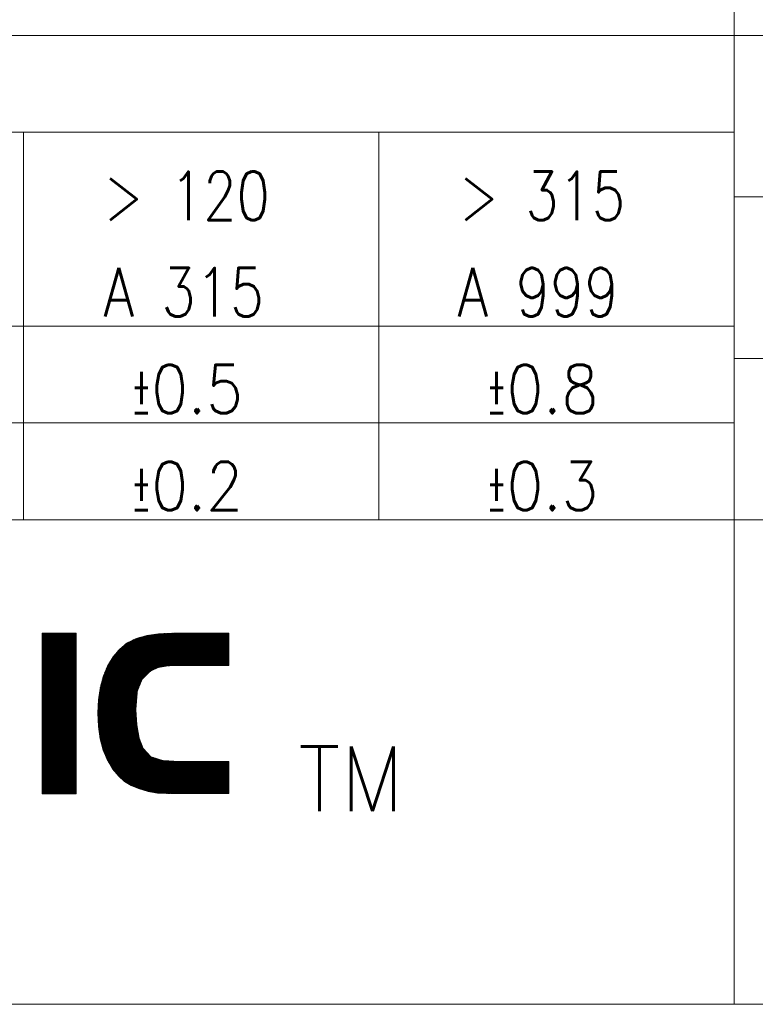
# Model space of a CAD drawing. Header units: millimetres. Extents: x 4 to 589, y 5 to 415.
# Tile 19 of 23: x 447 to 470, y 5 to 35. Entities that reach past the tile are written whole.
import ezdxf

# ---------------------------------------------------------------- set-up
doc = ezdxf.new("R2010")
doc.units = ezdxf.units.MM
doc.layers.add('256', color=7, linetype='Continuous')
doc.styles.add('blockfont', font='simplex.shx')

# ---------------------------------------------------------------- blocks, each defined once
blk = doc.blocks.new('HATCH9')
at = {"color": 5, "lineweight": 13}
for p, q in [((449.301735, 14.024752), (451.765933, 16.48895)), ((449.301761, 14.01247), (451.778241, 16.48895)), ((449.302282, 14.000682), (451.790549, 16.48895)), ((449.302317, 14.037642), (451.753625, 16.48895)), ((449.302803, 13.988895), (451.802858, 16.48895)), ((449.302898, 14.050531), (451.741317, 16.48895)), ((449.303324, 13.977108), (451.815166, 16.48895)), ((449.303479, 14.06342), (451.729009, 16.48895)), ((449.303845, 13.965321), (451.827474, 16.48895)), ((449.30406, 14.07631), (451.7167, 16.48895)), ((449.304366, 13.953534), (451.839782, 16.48895)), ((449.304642, 14.089199), (451.704392, 16.48895)), ((449.304887, 13.941746), (451.85209, 16.48895)), ((449.305223, 14.102089), (451.692084, 16.48895)), ((449.305408, 13.929959), (451.864398, 16.48895)), ((449.305804, 14.114978), (451.679776, 16.48895)), ((449.305929, 13.918172), (451.876707, 16.48895)), ((449.306385, 14.127868), (451.667468, 16.48895)), ((449.30645, 13.906385), (451.889015, 16.48895)), ((449.306967, 14.140757), (451.654853, 16.488644)), ((449.306971, 13.894598), (451.901323, 16.48895)), ((449.307491, 13.88281), (451.913631, 16.48895)), ((449.307548, 14.153646), (451.642037, 16.488136)), ((449.308012, 13.871023), (451.925939, 16.48895)), ((449.308129, 14.166536), (451.629221, 16.487628)), ((449.308533, 13.859236), (451.938247, 16.48895)), ((449.30871, 14.179425), (451.616405, 16.48712)), ((449.309054, 13.847449), (451.950555, 16.48895)), ((449.309292, 14.192315), (451.603589, 16.486612)), ((449.309575, 13.835662), (451.962864, 16.48895)), ((449.309873, 14.205204), (451.590773, 16.486104)), ((449.310096, 13.823875), (451.975172, 16.48895)), ((449.310454, 14.218094), (451.577957, 16.485596)), ((449.310617, 13.812087), (451.98748, 16.48895)), ((449.311035, 14.230983), (451.56514, 16.485088)), ((449.311138, 13.8003), (451.999788, 16.48895)), ((449.311617, 14.243872), (451.552324, 16.48458)), ((449.311659, 13.788513), (452.012096, 16.48895)), ((449.31218, 13.776726), (452.024404, 16.48895)), ((449.312198, 14.256762), (451.539508, 16.484072)), ((449.312701, 13.764939), (452.036713, 16.48895)), ((449.312779, 14.269651), (451.526692, 16.483564)), ((449.313222, 13.753151), (452.049021, 16.48895)), ((449.313361, 14.282541), (451.513876, 16.483056)), ((449.313743, 13.741364), (452.061329, 16.48895)), ((449.313942, 14.29543), (451.50106, 16.482548)), ((449.314264, 13.729577), (452.073637, 16.48895)), ((449.314523, 14.30832), (451.488244, 16.48204)), ((449.314785, 13.71779), (452.085945, 16.48895)), ((449.315104, 14.321209), (451.475428, 16.481532)), ((449.315686, 14.334098), (451.462611, 16.481024)), ((449.316267, 14.346988), (451.449795, 16.480516)), ((449.316848, 14.359877), (451.436979, 16.480008)), ((449.317429, 14.372767), (451.424163, 16.4795)), ((449.318011, 14.385656), (451.411347, 16.478992)), ((449.318592, 14.398546), (451.398531, 16.478484)), ((449.319173, 14.411435), (451.385715, 16.477976)), ((449.319754, 14.424324), (451.372898, 16.477468)), ((449.320842, 14.437721), (451.360082, 16.47696)), ((449.322969, 14.452155), (451.347266, 16.476452)), ((449.325095, 14.466589), (451.33445, 16.475945)), ((449.327221, 14.481024), (451.321634, 16.475437)), ((449.329347, 14.495458), (451.308818, 16.474929)), ((449.331473, 14.509892), (451.296002, 16.474421)), ((449.3336, 14.524327), (451.283186, 16.473913)), ((449.335726, 14.538761), (451.270369, 16.473405)), ((449.337852, 14.553195), (451.257553, 16.472897)), ((449.339978, 14.56763), (451.244737, 16.472389)), ((449.342104, 14.582064), (451.231921, 16.471881)), ((449.344231, 14.596498), (451.219105, 16.471373)), ((449.346357, 14.610933), (451.205147, 16.469723)), ((449.348483, 14.625367), (451.190845, 16.467729)), ((449.350609, 14.639802), (451.176542, 16.465735)), ((449.352735, 14.654236), (451.16224, 16.46374)), ((450.914744, 15.305441), (452.098253, 16.48895)), ((450.954167, 15.332555), (452.110562, 16.48895)), ((450.976876, 15.342957), (452.12287, 16.48895)), ((450.999586, 15.353358), (452.135178, 16.48895)), ((451.022295, 15.363759), (452.147486, 16.48895)), ((451.045004, 15.37416), (452.159794, 16.48895)), ((451.067714, 15.384561), (452.172102, 16.48895)), ((451.090423, 15.394962), (452.184411, 16.48895)), ((451.113132, 15.405364), (452.196719, 16.48895)), ((451.135842, 15.415765), (452.209027, 16.48895)), ((451.158551, 15.426166), (452.221335, 16.48895)), ((451.177488, 15.432795), (452.233643, 16.48895)), ((451.192585, 15.435584), (452.245951, 16.48895)), ((451.207682, 15.438372), (452.25826, 16.48895)), ((451.222779, 15.441161), (452.270568, 16.48895)), ((451.237876, 15.44395), (452.282876, 16.48895)), ((451.252973, 15.446739), (452.295184, 16.48895)), ((451.268069, 15.449527), (452.307492, 16.48895)), ((451.283166, 15.452316), (452.3198, 16.48895)), ((451.298263, 15.455105), (452.332109, 16.48895)), ((451.31336, 15.457893), (452.344417, 16.48895)), ((451.328457, 15.460682), (452.356725, 16.48895)), ((451.343554, 15.463471), (452.369033, 16.48895)), ((451.358651, 15.46626), (452.381341, 16.48895)), ((451.373748, 15.469048), (452.393649, 16.48895)), ((451.388844, 15.471837), (452.405957, 16.48895)), ((451.403941, 15.474626), (452.418266, 16.48895)), ((451.419038, 15.477414), (452.430574, 16.48895)), ((451.434135, 15.480203), (452.442882, 16.48895)), ((451.448829, 15.482589), (452.45519, 16.48895)), ((451.461623, 15.483074), (452.467498, 16.48895)), ((451.474416, 15.48356), (452.479806, 16.48895)), ((451.48721, 15.484045), (452.492115, 16.48895)), ((451.500004, 15.484531), (452.504423, 16.48895)), ((451.512797, 15.485016), (452.516731, 16.48895)), ((451.525591, 15.485502), (452.529039, 16.48895)), ((451.538384, 15.485987), (452.541347, 16.48895)), ((451.551178, 15.486473), (452.553655, 16.48895)), ((451.563972, 15.486958), (452.565964, 16.48895)), ((451.576765, 15.487444), (452.578272, 16.48895)), ((451.589559, 15.487929), (452.59058, 16.48895)), ((451.602353, 15.488414), (452.602888, 16.48895)), ((451.615146, 15.4889), (452.615196, 16.48895)), ((451.62794, 15.489385), (452.627504, 16.48895)), ((451.640733, 15.489871), (452.639813, 16.48895)), ((451.653527, 15.490356), (452.652121, 16.48895)), ((451.666321, 15.490842), (452.664429, 16.48895)), ((451.679114, 15.491327), (452.676737, 16.48895)), ((451.691908, 15.491813), (452.689045, 16.48895)), ((451.704702, 15.492298), (452.701353, 16.48895)), ((451.717495, 15.492784), (452.713662, 16.48895)), ((451.730289, 15.493269), (452.72597, 16.48895)), ((451.743082, 15.493755), (452.738278, 16.48895)), ((451.755876, 15.49424), (452.750586, 16.48895)), ((451.76867, 15.494726), (452.762894, 16.48895)), ((451.781463, 15.495211), (452.775202, 16.48895)), ((451.793837, 15.495276), (452.787511, 16.48895)), ((451.806145, 15.495276), (452.799819, 16.48895)), ((451.818453, 15.495276), (452.812127, 16.48895)), ((451.830761, 15.495276), (452.824435, 16.48895)), ((451.843069, 15.495276), (452.836743, 16.48895)), ((451.855377, 15.495276), (452.849051, 16.48895)), ((451.867686, 15.495276), (452.86136, 16.48895)), ((451.879994, 15.495276), (452.873668, 16.48895)), ((451.892302, 15.495276), (452.885976, 16.48895)), ((451.90461, 15.495276), (452.898284, 16.48895)), ((451.916918, 15.495276), (452.910592, 16.48895)), ((451.929226, 15.495276), (452.9229, 16.48895)), ((451.941534, 15.495276), (452.935208, 16.48895)), ((451.953843, 15.495276), (452.947517, 16.48895)), ((451.966151, 15.495276), (452.959825, 16.48895)), ((451.978459, 15.495276), (452.972133, 16.48895)), ((451.990767, 15.495276), (452.984441, 16.48895)), ((452.003075, 15.495276), (452.996749, 16.48895)), ((452.015383, 15.495276), (453.009057, 16.48895)), ((452.027692, 15.495276), (453.021366, 16.48895)), ((452.04, 15.495276), (453.033674, 16.48895)), ((452.052308, 15.495276), (453.045982, 16.48895)), ((452.064616, 15.495276), (453.05829, 16.48895)), ((452.076924, 15.495276), (453.070598, 16.48895)), ((452.089232, 15.495276), (453.082906, 16.48895)), ((452.101541, 15.495276), (453.095215, 16.48895)), ((452.113849, 15.495276), (453.107523, 16.48895)), ((452.126157, 15.495276), (453.119831, 16.48895)), ((452.138465, 15.495276), (453.132139, 16.48895)), ((452.150773, 15.495276), (453.144447, 16.48895)), ((452.163081, 15.495276), (453.156755, 16.48895)), ((452.17539, 15.495276), (453.169064, 16.48895)), ((452.187698, 15.495276), (453.181372, 16.48895)), ((452.200006, 15.495276), (453.19368, 16.48895)), ((452.212314, 15.495276), (453.205988, 16.48895)), ((452.224622, 15.495276), (453.218296, 16.48895)), ((452.23693, 15.495276), (453.230604, 16.48895)), ((452.249239, 15.495276), (453.242913, 16.48895)), ((452.261547, 15.495276), (453.255221, 16.48895)), ((452.273855, 15.495276), (453.267529, 16.48895)), ((452.286163, 15.495276), (453.279837, 16.48895)), ((452.298471, 15.495276), (453.292145, 16.48895)), ((452.310779, 15.495276), (453.304453, 16.48895)), ((452.323088, 15.495276), (453.316762, 16.48895)), ((452.335396, 15.495276), (453.32907, 16.48895)), ((452.347704, 15.495276), (453.341378, 16.48895)), ((452.360012, 15.495276), (453.351575, 16.486839)), ((452.37232, 15.495276), (453.351575, 16.474531)), ((449.354862, 14.66867), (451.147937, 16.461746)), ((449.356988, 14.683105), (451.133635, 16.459752)), ((449.359114, 14.697539), (451.119332, 16.457757)), ((449.36124, 14.711973), (451.10503, 16.455763)), ((449.363366, 14.726408), (451.090727, 16.453769)), ((449.365493, 14.740842), (451.076425, 16.451774)), ((449.367619, 14.755276), (451.062122, 16.44978)), ((449.369745, 14.769711), (451.04782, 16.447786)), ((449.371871, 14.784145), (451.033517, 16.445791)), ((449.373997, 14.79858), (451.019215, 16.443797)), ((449.376124, 14.813014), (451.004912, 16.441803)), ((449.380566, 14.829764), (450.99061, 16.439808)), ((449.385095, 14.846601), (450.976307, 16.437814)), ((449.389624, 14.863438), (450.962005, 16.43582)), ((449.394152, 14.880275), (450.947703, 16.433826)), ((449.398681, 14.897112), (450.9334, 16.431831)), ((449.40321, 14.913949), (450.919098, 16.429837)), ((449.407739, 14.930786), (450.904795, 16.427843)), ((449.412268, 14.947623), (450.890493, 16.425848)), ((449.416796, 14.96446), (450.87619, 16.423854)), ((449.421325, 14.981297), (450.861888, 16.42186)), ((449.425854, 14.998134), (450.847585, 16.419865)), ((449.430383, 15.014971), (450.833283, 16.417871)), ((449.434912, 15.031808), (450.818326, 16.415222)), ((449.43944, 15.048645), (450.801243, 16.410448)), ((449.443969, 15.065482), (450.78416, 16.405673)), ((449.448498, 15.082319), (450.767078, 16.400898)), ((449.453027, 15.099156), (450.749995, 16.396124)), ((449.457556, 15.115993), (450.732912, 16.391349)), ((449.462084, 15.13283), (450.715829, 16.386575)), ((449.466613, 15.149667), (450.698746, 16.3818)), ((449.472638, 15.168), (450.681664, 16.377025)), ((449.481434, 15.189104), (450.664581, 16.372251)), ((449.49023, 15.210208), (450.647498, 16.367476)), ((449.499025, 15.231312), (450.630415, 16.362701)), ((449.507821, 15.252415), (450.613332, 16.357927)), ((449.516617, 15.273519), (450.59625, 16.353152)), ((449.525412, 15.294623), (450.579167, 16.348378)), ((449.534208, 15.315727), (450.562084, 16.343603)), ((449.543004, 15.336831), (450.545001, 16.338828)), ((449.5518, 15.357935), (450.527918, 16.334054)), ((449.560595, 15.379039), (450.510836, 16.329279)), ((449.569391, 15.400143), (450.493753, 16.324504)), ((449.578187, 15.421246), (450.474186, 16.317246)), ((449.586982, 15.44235), (450.450264, 16.305632)), ((449.595778, 15.463454), (450.426343, 16.294019)), ((449.609319, 15.489303), (450.402421, 16.282405)), ((449.62777, 15.520062), (450.378499, 16.270792)), ((449.64622, 15.550821), (450.354578, 16.259178)), ((449.664671, 15.58158), (450.330656, 16.247565)), ((449.683121, 15.612338), (450.306735, 16.235952)), ((449.701572, 15.643097), (450.282813, 16.224338)), ((449.720023, 15.673856), (450.258891, 16.212725)), ((449.738473, 15.704615), (450.23497, 16.201111)), ((449.756924, 15.735373), (450.211048, 16.189498)), ((452.384628, 15.495276), (453.351575, 16.462223)), ((452.396936, 15.495276), (453.351575, 16.449915)), ((452.409245, 15.495276), (453.351575, 16.437606)), ((452.421553, 15.495276), (453.351575, 16.425298)), ((452.433861, 15.495276), (453.351575, 16.41299)), ((452.446169, 15.495276), (453.351575, 16.400682)), ((452.458477, 15.495276), (453.351575, 16.388374)), ((452.470785, 15.495276), (453.351575, 16.376066)), ((452.483094, 15.495276), (453.351575, 16.363757)), ((452.495402, 15.495276), (453.351575, 16.351449)), ((452.50771, 15.495276), (453.351575, 16.339141)), ((452.520018, 15.495276), (453.351575, 16.326833)), ((452.532326, 15.495276), (453.351575, 16.314525)), ((452.544634, 15.495276), (453.351575, 16.302217)), ((452.556943, 15.495276), (453.351575, 16.289908)), ((452.569251, 15.495276), (453.351575, 16.2776)), ((452.581559, 15.495276), (453.351575, 16.265292)), ((452.593867, 15.495276), (453.351575, 16.252984)), ((452.606175, 15.495276), (453.351575, 16.240676)), ((452.618483, 15.495276), (453.351575, 16.228368)), ((452.630792, 15.495276), (453.351575, 16.216059)), ((452.6431, 15.495276), (453.351575, 16.203751)), ((452.655408, 15.495276), (453.351575, 16.191443)), ((452.667716, 15.495276), (453.351575, 16.179135)), ((452.680024, 15.495276), (453.351575, 16.166827)), ((449.791912, 15.78267), (450.166056, 16.156814)), ((449.853174, 15.85624), (450.101123, 16.104189)), ((449.914436, 15.92981), (450.03619, 16.051564)), ((452.692332, 15.495276), (453.351575, 16.154519)), ((452.704641, 15.495276), (453.351575, 16.14221)), ((452.716949, 15.495276), (453.351575, 16.129902)), ((452.729257, 15.495276), (453.351575, 16.117594)), ((452.741565, 15.495276), (453.351575, 16.105286)), ((452.753873, 15.495276), (453.351575, 16.092978)), ((452.766181, 15.495276), (453.351575, 16.08067)), ((452.77849, 15.495276), (453.351575, 16.068361)), ((452.790798, 15.495276), (453.351575, 16.056053)), ((452.803106, 15.495276), (453.351575, 16.043745)), ((452.815414, 15.495276), (453.351575, 16.031437)), ((452.827722, 15.495276), (453.351575, 16.019129)), ((452.84003, 15.495276), (453.351575, 16.006821)), ((452.852338, 15.495276), (453.351575, 15.994513)), ((452.864647, 15.495276), (453.351575, 15.982204)), ((452.876955, 15.495276), (453.351575, 15.969896)), ((452.889263, 15.495276), (453.351575, 15.957588)), ((452.901571, 15.495276), (453.351575, 15.94528)), ((452.913879, 15.495276), (453.351575, 15.932972)), ((452.926187, 15.495276), (453.351575, 15.920664)), ((452.938496, 15.495276), (453.351575, 15.908355)), ((452.950804, 15.495276), (453.351575, 15.896047)), ((452.963112, 15.495276), (453.351575, 15.883739)), ((452.97542, 15.495276), (453.351575, 15.871431)), ((452.987728, 15.495276), (453.351575, 15.859123)), ((453.000036, 15.495276), (453.351575, 15.846815)), ((453.012345, 15.495276), (453.351575, 15.834506)), ((453.024653, 15.495276), (453.351575, 15.822198)), ((453.036961, 15.495276), (453.351575, 15.80989)), ((453.049269, 15.495276), (453.351575, 15.797582)), ((453.061577, 15.495276), (453.351575, 15.785274)), ((453.073885, 15.495276), (453.351575, 15.772966)), ((453.086194, 15.495276), (453.351575, 15.760657)), ((453.098502, 15.495276), (453.351575, 15.748349)), ((453.11081, 15.495276), (453.351575, 15.736041)), ((453.123118, 15.495276), (453.351575, 15.723733)), ((453.135426, 15.495276), (453.351575, 15.711425)), ((453.147734, 15.495276), (453.351575, 15.699117)), ((453.160043, 15.495276), (453.351575, 15.686808)), ((453.172351, 15.495276), (453.351575, 15.6745)), ((453.184659, 15.495276), (453.351575, 15.662192)), ((453.196967, 15.495276), (453.351575, 15.649884)), ((453.209275, 15.495276), (453.351575, 15.637576)), ((453.221583, 15.495276), (453.351575, 15.625268)), ((453.233892, 15.495276), (453.351575, 15.612959)), ((453.2462, 15.495276), (453.351575, 15.600651)), ((453.258508, 15.495276), (453.351575, 15.588343)), ((453.270816, 15.495276), (453.351575, 15.576035)), ((453.283124, 15.495276), (453.351575, 15.563727)), ((453.295432, 15.495276), (453.351575, 15.551419)), ((453.30774, 15.495276), (453.351575, 15.539111)), ((453.320049, 15.495276), (453.351575, 15.526802)), ((453.332357, 15.495276), (453.351575, 15.514494)), ((449.315306, 13.706003), (450.66081, 15.051506)), ((449.315827, 13.694215), (450.652696, 15.031084)), ((449.316348, 13.682428), (450.644581, 15.010662)), ((449.316869, 13.670641), (450.636467, 14.990239)), ((449.31739, 13.658854), (450.628353, 14.969817)), ((449.317911, 13.647067), (450.620239, 14.949394)), ((449.318432, 13.635279), (450.612125, 14.928972)), ((449.318953, 13.623492), (450.60401, 14.90855)), ((449.319474, 13.611705), (450.595896, 14.888127)), ((449.319995, 13.599918), (450.587782, 14.867705)), ((449.321494, 13.589109), (450.579668, 14.847283)), ((449.323036, 13.578343), (450.571553, 14.82686)), ((449.324579, 13.567577), (450.563439, 14.806438)), ((449.326121, 13.556812), (450.555325, 14.786016)), ((449.327664, 13.546046), (450.547211, 14.765593)), ((449.329207, 13.535281), (450.539097, 14.745171)), ((449.330749, 13.524515), (450.530982, 14.724748)), ((449.332292, 13.513749), (450.522868, 14.704326)), ((449.333834, 13.502984), (450.519121, 14.688271)), ((449.335377, 13.492218), (450.51804, 14.674881)), ((449.336919, 13.481453), (450.516958, 14.661492)), ((449.338462, 13.470687), (450.515877, 14.648102)), ((449.340004, 13.459921), (450.514795, 14.634712)), ((449.341547, 13.449156), (450.513714, 14.621323)), ((449.343089, 13.43839), (450.512632, 14.607933)), ((449.344632, 13.427625), (450.511551, 14.594543)), ((449.346175, 13.416859), (450.510469, 14.581154)), ((449.347717, 13.406093), (450.509388, 14.567764)), ((449.34926, 13.395328), (450.508306, 14.554374)), ((449.350802, 13.384562), (450.507225, 14.540985)), ((449.352345, 13.373796), (450.506143, 14.527595)), ((449.353887, 13.363031), (450.505062, 14.514205)), ((449.35543, 13.352265), (450.50398, 14.500816)), ((449.356972, 13.3415), (450.502899, 14.487426)), ((449.358515, 13.330734), (450.501817, 14.474036)), ((449.360058, 13.319968), (450.500736, 14.460647)), ((449.3616, 13.309203), (450.499654, 14.447257)), ((449.363143, 13.298437), (450.498573, 14.433867)), ((449.364685, 13.287672), (450.497491, 14.420478)), ((449.366228, 13.276906), (450.49641, 14.407088)), ((449.36777, 13.26614), (450.495328, 14.393698)), ((449.369313, 13.255375), (450.494247, 14.380309)), ((449.370855, 13.244609), (450.493165, 14.366919)), ((449.372398, 13.233844), (450.492084, 14.35353)), ((449.373941, 13.223078), (450.491002, 14.34014)), ((449.375735, 13.212564), (450.489921, 14.32675)), ((449.378285, 13.202806), (450.488839, 14.313361)), ((449.380834, 13.193047), (450.487758, 14.299971)), ((449.383384, 13.183288), (450.486676, 14.286581)), ((449.385933, 13.17353), (450.485595, 14.273192)), ((449.388483, 13.163771), (450.484513, 14.259802)), ((449.391032, 13.154013), (450.483432, 14.246412)), ((449.393582, 13.144254), (450.48235, 14.233023)), ((449.396131, 13.134495), (450.481269, 14.219633)), ((449.398681, 13.124737), (450.480187, 14.206243)), ((449.40123, 13.114978), (450.479106, 14.192854)), ((449.40378, 13.105219), (450.478024, 14.179464)), ((449.406329, 13.095461), (450.476943, 14.166074)), ((449.408879, 13.085702), (450.475861, 14.152685)), ((449.411428, 13.075943), (450.47478, 14.139295)), ((449.413978, 13.066185), (450.473698, 14.125905)), ((449.416527, 13.056426), (450.473893, 14.113792)), ((449.419077, 13.046667), (450.474545, 14.102135)), ((449.421626, 13.036909), (450.475197, 14.090479)), ((449.424176, 13.02715), (450.475849, 14.078823)), ((449.426725, 13.017391), (450.476501, 14.067167)), ((449.429275, 13.007633), (450.477153, 14.055511)), ((449.431824, 12.997874), (450.477805, 14.043855)), ((449.434374, 12.988115), (450.478457, 14.032199)), ((449.436923, 12.978357), (450.479109, 14.020543)), ((449.439473, 12.968598), (450.479761, 14.008887)), ((449.442022, 12.95884), (450.480413, 13.99723)), ((449.444572, 12.949081), (450.481065, 13.985574)), ((449.447122, 12.939322), (450.481717, 13.973918)), ((449.449671, 12.929564), (450.482369, 13.962262)), ((449.452221, 12.919805), (450.483022, 13.950606)), ((449.45477, 12.910046), (450.483674, 13.93895)), ((449.45732, 12.900288), (450.484326, 13.927294)), ((449.459869, 12.890529), (450.484978, 13.915638)), ((449.462419, 12.88077), (450.48563, 13.903981)), ((449.464968, 12.871012), (450.486282, 13.892325)), ((449.468138, 12.861873), (450.486934, 13.880669)), ((449.471694, 12.853122), (450.487586, 13.869013)), ((449.475251, 12.84437), (450.488238, 13.857357)), ((449.478808, 12.835619), (450.48889, 13.845701)), ((449.482365, 12.826867), (450.489542, 13.834045)), ((449.485921, 12.818116), (450.490194, 13.822389)), ((449.489478, 12.809365), (450.490846, 13.810732)), ((449.493035, 12.800613), (450.491498, 13.799076)), ((449.496592, 12.791862), (450.49215, 13.78742)), ((449.500148, 12.78311), (450.492802, 13.775764)), ((449.503705, 12.774359), (450.493454, 13.764108)), ((449.507262, 12.765607), (450.494106, 13.752452)), ((449.510819, 12.756856), (450.494758, 13.740796)), ((449.514375, 12.748105), (450.49541, 13.72914)), ((449.517932, 12.739353), (450.496062, 13.717484)), ((449.521489, 12.730602), (450.496714, 13.705827)), ((449.525045, 12.72185), (450.497366, 13.694171)), ((449.528602, 12.713099), (450.498018, 13.682515)), ((449.532159, 12.704347), (450.498671, 13.670859)), ((449.535716, 12.695596), (450.499323, 13.659203)), ((449.539272, 12.686845), (450.500396, 13.647968)), ((449.542829, 12.678093), (450.502354, 13.637618)), ((449.546386, 12.669342), (450.504311, 13.627267)), ((449.549943, 12.66059), (450.506268, 13.616916)), ((449.553499, 12.651839), (450.508226, 13.606565)), ((449.557056, 12.643087), (450.510183, 13.596215)), ((449.560613, 12.634336), (450.512141, 13.585864)), ((449.56417, 12.625585), (450.514098, 13.575513)), ((449.567726, 12.616833), (450.516055, 13.565162)), ((449.571283, 12.608082), (450.518013, 13.554811)), ((449.57484, 12.59933), (450.51997, 13.544461)), ((449.578396, 12.590579), (450.521927, 13.53411)), ((449.581953, 12.581827), (450.523885, 13.523759)), ((449.58551, 12.573076), (450.525842, 13.513408)), ((449.589067, 12.564325), (450.5278, 13.503058)), ((449.592883, 12.555833), (450.529757, 13.492707)), ((449.597466, 12.548107), (450.531714, 13.482356)), ((449.602048, 12.540381), (450.533672, 13.472005)), ((449.60663, 12.532655), (450.535629, 13.461654)), ((449.611212, 12.524929), (450.537587, 13.451304)), ((449.615795, 12.517204), (450.539544, 13.440953)), ((449.620377, 12.509478), (450.541501, 13.430602)), ((449.624959, 12.501752), (450.543459, 13.420251)), ((449.629541, 12.494026), (450.545416, 13.409901)), ((449.634124, 12.4863), (450.547373, 13.39955)), ((449.638706, 12.478574), (450.549331, 13.389199)), ((449.643288, 12.470848), (450.551288, 13.378848)), ((449.64787, 12.463122), (450.553246, 13.368497)), ((449.652453, 12.455396), (450.555203, 13.358147)), ((449.657035, 12.44767), (450.55716, 13.347796)), ((449.661617, 12.439944), (450.559118, 13.337445)), ((449.666199, 12.432219), (450.561075, 13.327094)), ((449.670782, 12.424493), (450.563033, 13.316743)), ((449.675364, 12.416767), (450.56499, 13.306393)), ((449.679946, 12.409041), (450.566947, 13.296042)), ((449.684528, 12.401315), (450.568905, 13.285691)), ((449.689111, 12.393589), (450.570862, 13.27534)), ((449.693693, 12.385863), (450.572819, 13.26499)), ((449.698275, 12.378137), (450.574777, 13.254639)), ((449.702858, 12.370411), (450.576734, 13.244288)), ((449.70744, 12.362685), (450.579781, 13.235027)), ((449.712022, 12.35496), (450.583216, 13.226153)), ((449.716604, 12.347234), (450.58665, 13.21728)), ((449.721187, 12.339508), (450.590085, 13.208406)), ((449.725769, 12.331782), (450.59352, 13.199533)), ((449.730351, 12.324056), (450.596954, 13.190659)), ((449.734933, 12.31633), (450.600389, 13.181786)), ((449.739516, 12.308604), (450.603824, 13.172912)), ((449.744098, 12.300878), (450.607258, 13.164039)), ((449.74868, 12.293152), (450.610693, 13.155165)), ((449.753645, 12.285809), (450.614128, 13.146292)), ((449.75929, 12.279145), (450.617563, 13.137418)), ((449.764934, 12.272482), (450.620997, 13.128545)), ((449.770579, 12.265818), (450.624432, 13.119671)), ((449.776223, 12.259155), (450.627867, 13.110798)), ((449.781868, 12.252491), (450.631301, 13.101924)), ((449.787512, 12.245827), (450.634736, 13.093051)), ((449.793157, 12.239164), (450.638171, 13.084177)), ((449.798801, 12.2325), (450.641605, 13.075304)), ((449.804446, 12.225837), (450.64504, 13.066431)), ((449.810091, 12.219173), (450.648475, 13.057557)), ((449.815735, 12.212509), (450.651909, 13.048684)), ((449.82138, 12.205846), (450.655344, 13.03981)), ((449.827024, 12.199182), (450.658779, 13.030937)), ((449.832669, 12.192519), (450.662213, 13.022063)), ((449.838313, 12.185855), (450.665648, 13.01319)), ((449.843958, 12.179191), (450.669083, 13.004316)), ((449.849602, 12.172528), (450.672517, 12.995443)), ((449.855247, 12.165864), (450.675952, 12.986569)), ((449.860892, 12.159201), (450.679387, 12.977696)), ((449.866536, 12.152537), (450.682821, 12.968822)), ((449.872181, 12.145873), (450.686256, 12.959949)), ((449.877825, 12.13921), (450.689691, 12.951075)), ((449.88347, 12.132546), (450.693125, 12.942202)), ((449.889114, 12.125882), (450.69656, 12.933328)), ((449.894759, 12.119219), (450.699995, 12.924455)), ((449.900403, 12.112555), (450.703543, 12.915695)), ((449.906048, 12.105892), (450.709532, 12.909376)), ((449.911693, 12.099228), (450.715521, 12.903057)), ((449.917337, 12.092564), (450.721511, 12.896738)), ((449.922982, 12.085901), (450.7275, 12.890419)), ((449.928626, 12.079237), (450.733489, 12.8841)), ((449.934271, 12.072574), (450.739479, 12.877781)), ((449.939915, 12.06591), (450.745468, 12.871463)), ((449.945688, 12.059375), (450.751457, 12.865144)), ((449.952303, 12.053681), (450.757447, 12.858825)), ((449.958917, 12.047988), (450.763436, 12.852506)), ((449.965532, 12.042294), (450.769425, 12.846187)), ((449.972147, 12.036601), (450.775414, 12.839868)), ((449.978761, 12.030907), (450.781404, 12.833549)), ((449.985376, 12.025214), (450.787393, 12.827231)), ((449.991991, 12.01952), (450.793382, 12.820912)), ((449.998605, 12.013827), (450.799372, 12.814593)), ((450.00522, 12.008133), (450.805361, 12.808274)), ((450.011835, 12.00244), (450.81135, 12.801955)), ((450.018449, 11.996746), (450.81734, 12.795636)), ((450.025064, 11.991053), (450.823329, 12.789318)), ((450.031679, 11.985359), (450.829318, 12.782999)), ((450.038293, 11.979666), (450.835308, 12.77668)), ((450.044908, 11.973972), (450.841297, 12.770361)), ((450.051523, 11.968279), (450.847286, 12.764042)), ((450.058137, 11.962585), (450.853275, 12.757723)), ((450.064752, 11.956892), (450.859265, 12.751404)), ((450.071367, 11.951198), (450.865254, 12.745086)), ((450.077981, 11.945505), (450.871243, 12.738767)), ((450.084596, 11.939811), (450.877233, 12.732448)), ((450.091211, 11.934118), (450.883222, 12.726129)), ((450.097825, 11.928424), (450.889211, 12.71981)), ((450.10444, 11.922731), (450.895201, 12.713491)), ((450.111055, 11.917037), (450.90119, 12.707172)), ((450.117669, 11.911344), (450.907179, 12.700854)), ((450.124284, 11.90565), (450.913169, 12.694535)), ((450.131484, 11.900542), (450.919158, 12.688216)), ((450.139098, 11.895848), (450.925147, 12.681897)), ((450.146713, 11.891154), (450.931136, 12.675578)), ((450.154327, 11.88646), (450.937126, 12.669259)), ((450.161941, 11.881766), (450.944819, 12.664645)), ((450.169555, 11.877073), (450.954102, 12.661619)), ((450.17717, 11.872379), (450.963385, 12.658594)), ((450.184784, 11.867685), (450.972668, 12.655569)), ((450.192398, 11.862991), (450.981951, 12.652544)), ((450.200012, 11.858297), (450.991234, 12.649518)), ((450.207627, 11.853603), (451.000517, 12.646493)), ((450.215241, 11.848909), (451.0098, 12.643468)), ((450.222855, 11.844215), (451.019082, 12.640442)), ((450.230469, 11.839521), (451.028365, 12.637417)), ((450.238084, 11.834827), (451.037648, 12.634392)), ((450.245698, 11.830133), (451.046931, 12.631367)), ((450.253312, 11.825439), (451.056214, 12.628341)), ((450.260926, 11.820745), (451.065497, 12.625316)), ((450.26854, 11.816052), (451.07478, 12.622291)), ((450.276155, 11.811358), (451.084063, 12.619266)), ((450.283769, 11.806664), (451.093346, 12.61624)), ((450.291383, 11.80197), (451.102629, 12.613215)), ((450.298997, 11.797276), (451.111911, 12.61019)), ((450.306612, 11.792582), (451.121194, 12.607165)), ((450.314226, 11.787888), (451.130477, 12.604139)), ((450.32184, 11.783194), (451.13976, 12.601114)), ((450.329454, 11.7785), (451.149043, 12.598089)), ((450.338169, 11.774906), (451.158326, 12.595063)), ((450.346905, 11.771334), (451.167609, 12.592038)), ((450.355641, 11.767762), (451.176892, 12.589013)), ((450.364377, 11.764191), (451.186175, 12.585988)), ((450.373114, 11.760619), (451.195457, 12.582962)), ((450.38185, 11.757047), (451.20474, 12.579937)), ((450.390586, 11.753475), (451.214023, 12.576912)), ((450.399323, 11.749903), (451.223306, 12.573887)), ((450.408059, 11.746331), (451.232589, 12.570861)), ((450.416795, 11.742759), (451.241872, 12.567836)), ((450.425531, 11.739187), (451.251155, 12.564811)), ((450.434268, 11.735615), (451.260438, 12.561786)), ((450.443004, 11.732044), (451.269721, 12.55876)), ((450.45174, 11.728472), (451.279004, 12.555735)), ((450.460476, 11.7249), (451.288286, 12.55271)), ((450.469213, 11.721328), (451.297569, 12.549685)), ((450.477949, 11.717756), (451.306852, 12.546659)), ((450.486685, 11.714184), (451.317453, 12.544952)), ((450.495421, 11.710612), (451.329049, 12.54424)), ((450.504158, 11.70704), (451.340645, 12.543528)), ((450.512894, 11.703468), (451.352241, 12.542815)), ((450.52163, 11.699896), (451.363837, 12.542103)), ((450.530367, 11.696325), (451.375433, 12.541391)), ((450.539103, 11.692753), (451.387029, 12.540678)), ((450.547839, 11.689181), (451.398625, 12.539966)), ((450.556765, 11.685798), (451.41022, 12.539254)), ((450.566093, 11.682818), (451.421816, 12.538542)), ((450.575421, 11.679838), (451.433412, 12.537829)), ((450.584748, 11.676858), (451.445008, 12.537117)), ((450.594076, 11.673877), (451.456604, 12.536405)), ((450.603404, 11.670897), (451.4682, 12.535693)), ((450.612732, 11.667917), (451.479796, 12.53498)), ((450.62206, 11.664937), (451.491392, 12.534268)), ((450.631388, 11.661957), (451.502988, 12.533556)), ((450.640716, 11.658976), (451.514583, 12.532844)), ((450.650044, 11.655996), (451.526179, 12.532131)), ((450.659372, 11.653016), (451.537775, 12.531419)), ((450.6687, 11.650036), (451.549371, 12.530707)), ((450.678028, 11.647056), (451.560967, 12.529995)), ((450.687356, 11.644076), (451.572563, 12.529282)), ((450.696684, 11.641095), (451.584159, 12.52857)), ((450.706012, 11.638115), (451.595755, 12.527858)), ((450.71534, 11.635135), (451.607351, 12.527145)), ((450.724668, 11.632155), (451.618947, 12.526433)), ((450.733996, 11.629175), (451.630542, 12.525721)), ((450.743324, 11.626194), (451.642138, 12.525009)), ((450.752652, 11.623214), (451.653734, 12.524296)), ((450.76198, 11.620234), (451.66533, 12.523584)), ((450.771308, 11.617254), (451.676926, 12.522872)), ((450.780636, 11.614274), (451.688522, 12.52216)), ((450.789964, 11.611294), (451.700118, 12.521447)), ((450.799292, 11.608313), (451.711714, 12.520735)), ((450.80862, 11.605333), (451.72331, 12.520023)), ((450.817948, 11.602353), (451.734905, 12.519311)), ((450.827276, 11.599373), (451.746501, 12.518598)), ((450.836604, 11.596393), (451.758097, 12.517886)), ((450.845932, 11.593412), (451.769693, 12.517174)), ((450.855661, 11.590833), (451.781289, 12.516461)), ((450.866169, 11.589033), (451.792885, 12.515749)), ((450.876677, 11.587233), (451.804481, 12.515037)), ((450.887185, 11.585433), (451.816077, 12.514325)), ((450.897694, 11.583633), (451.827932, 12.513872)), ((450.908202, 11.581834), (451.84024, 12.513872)), ((450.91871, 11.580034), (451.852549, 12.513872)), ((450.929219, 11.578234), (451.864857, 12.513872)), ((450.939727, 11.576434), (451.877165, 12.513872)), ((450.950235, 11.574634), (451.889473, 12.513872)), ((450.960743, 11.572834), (451.901781, 12.513872)), ((450.971252, 11.571034), (451.914089, 12.513872)), ((450.98176, 11.569234), (451.926398, 12.513872)), ((450.992268, 11.567435), (451.938706, 12.513872)), ((451.002777, 11.565635), (451.951014, 12.513872)), ((451.013285, 11.563835), (451.963322, 12.513872)), ((451.023793, 11.562035), (451.97563, 12.513872)), ((451.034302, 11.560235), (451.987938, 12.513872)), ((451.04481, 11.558435), (452.000247, 12.513872)), ((451.055318, 11.556635), (452.012555, 12.513872)), ((451.065826, 11.554835), (452.024863, 12.513872)), ((451.076335, 11.553036), (452.037171, 12.513872)), ((451.086843, 11.551236), (452.049479, 12.513872)), ((451.097351, 11.549436), (452.061787, 12.513872)), ((451.10786, 11.547636), (452.074096, 12.513872)), ((451.118368, 11.545836), (452.086404, 12.513872)), ((451.128876, 11.544036), (452.098712, 12.513872)), ((451.139384, 11.542236), (452.11102, 12.513872)), ((451.150161, 11.540705), (452.123328, 12.513872)), ((451.162086, 11.540322), (452.135636, 12.513872)), ((451.174011, 11.539938), (452.147945, 12.513872)), ((451.185935, 11.539555), (452.160253, 12.513872)), ((451.19786, 11.539171), (452.172561, 12.513872)), ((451.209784, 11.538787), (452.184869, 12.513872)), ((451.221709, 11.538404), (452.197177, 12.513872)), ((451.233634, 11.53802), (452.209485, 12.513872)), ((451.245558, 11.537637), (452.221793, 12.513872)), ((451.257483, 11.537253), (452.234102, 12.513872)), ((451.269407, 11.53687), (452.24641, 12.513872)), ((451.281332, 11.536486), (452.258718, 12.513872)), ((451.293257, 11.536102), (452.271026, 12.513872)), ((451.305181, 11.535719), (452.283334, 12.513872)), ((451.317106, 11.535335), (452.295642, 12.513872)), ((451.32903, 11.534952), (452.307951, 12.513872)), ((451.340955, 11.534568), (452.320259, 12.513872)), ((451.35288, 11.534185), (452.332567, 12.513872)), ((451.364804, 11.533801), (452.344875, 12.513872)), ((451.376729, 11.533418), (452.357183, 12.513872)), ((451.388653, 11.533034), (452.369491, 12.513872)), ((451.400578, 11.53265), (452.3818, 12.513872)), ((451.412503, 11.532267), (452.394108, 12.513872)), ((451.424427, 11.531883), (452.406416, 12.513872)), ((451.436352, 11.5315), (452.418724, 12.513872)), ((451.448276, 11.531116), (452.431032, 12.513872)), ((451.460201, 11.530733), (452.44334, 12.513872)), ((451.472126, 11.530349), (452.455649, 12.513872)), ((451.48405, 11.529965), (452.467957, 12.513872)), ((451.495975, 11.529582), (452.480265, 12.513872)), ((451.507899, 11.529198), (452.492573, 12.513872)), ((451.519824, 11.528815), (452.504881, 12.513872)), ((451.531749, 11.528431), (452.517189, 12.513872)), ((451.543673, 11.528048), (452.529498, 12.513872)), ((451.555598, 11.527664), (452.541806, 12.513872)), ((451.567522, 11.52728), (452.554114, 12.513872)), ((451.579447, 11.526897), (452.566422, 12.513872)), ((451.591372, 11.526513), (452.57873, 12.513872)), ((451.603296, 11.52613), (452.591038, 12.513872)), ((451.615359, 11.525884), (452.603347, 12.513872)), ((451.627667, 11.525884), (452.615655, 12.513872)), ((451.639975, 11.525884), (452.627963, 12.513872)), ((451.652283, 11.525884), (452.640271, 12.513872)), ((451.664591, 11.525884), (452.652579, 12.513872)), ((451.676899, 11.525884), (452.664887, 12.513872)), ((451.689207, 11.525884), (452.677195, 12.513872)), ((451.701516, 11.525884), (452.689504, 12.513872)), ((451.713824, 11.525884), (452.701812, 12.513872)), ((451.726132, 11.525884), (452.71412, 12.513872)), ((451.73844, 11.525884), (452.726428, 12.513872)), ((451.750748, 11.525884), (452.738736, 12.513872)), ((451.763056, 11.525884), (452.751044, 12.513872)), ((451.775365, 11.525884), (452.763353, 12.513872)), ((451.787673, 11.525884), (452.775661, 12.513872)), ((451.799981, 11.525884), (452.787969, 12.513872)), ((451.812289, 11.525884), (452.800277, 12.513872)), ((451.824597, 11.525884), (452.812585, 12.513872)), ((451.836905, 11.525884), (452.824893, 12.513872)), ((451.849214, 11.525884), (452.837202, 12.513872)), ((451.861522, 11.525884), (452.84951, 12.513872)), ((451.87383, 11.525884), (452.861818, 12.513872)), ((451.886138, 11.525884), (452.874126, 12.513872)), ((451.898446, 11.525884), (452.886434, 12.513872)), ((451.910754, 11.525884), (452.898742, 12.513872)), ((451.923063, 11.525884), (452.911051, 12.513872)), ((451.935371, 11.525884), (452.923359, 12.513872)), ((451.947679, 11.525884), (452.935667, 12.513872)), ((451.959987, 11.525884), (452.947975, 12.513872)), ((451.972295, 11.525884), (452.960283, 12.513872)), ((451.984603, 11.525884), (452.972591, 12.513872)), ((451.996912, 11.525884), (452.9849, 12.513872)), ((452.00922, 11.525884), (452.997208, 12.513872)), ((452.021528, 11.525884), (453.009516, 12.513872)), ((452.033836, 11.525884), (453.021824, 12.513872)), ((452.046144, 11.525884), (453.034132, 12.513872)), ((452.058452, 11.525884), (453.04644, 12.513872)), ((452.070761, 11.525884), (453.058749, 12.513872)), ((452.083069, 11.525884), (453.071057, 12.513872)), ((452.095377, 11.525884), (453.083365, 12.513872)), ((452.107685, 11.525884), (453.095673, 12.513872)), ((452.119993, 11.525884), (453.107981, 12.513872)), ((452.132301, 11.525884), (453.120289, 12.513872)), ((452.144609, 11.525884), (453.132597, 12.513872)), ((452.156918, 11.525884), (453.144906, 12.513872)), ((452.169226, 11.525884), (453.157214, 12.513872)), ((452.181534, 11.525884), (453.169522, 12.513872)), ((452.193842, 11.525884), (453.18183, 12.513872)), ((452.20615, 11.525884), (453.194138, 12.513872)), ((452.218458, 11.525884), (453.206446, 12.513872)), ((452.230767, 11.525884), (453.218755, 12.513872)), ((452.243075, 11.525884), (453.231063, 12.513872)), ((452.255383, 11.525884), (453.243371, 12.513872)), ((452.267691, 11.525884), (453.255679, 12.513872)), ((452.279999, 11.525884), (453.267987, 12.513872)), ((452.292307, 11.525884), (453.280295, 12.513872)), ((452.304616, 11.525884), (453.292604, 12.513872)), ((452.316924, 11.525884), (453.304912, 12.513872)), ((452.329232, 11.525884), (453.31722, 12.513872)), ((452.34154, 11.525884), (453.329528, 12.513872)), ((452.353848, 11.525884), (453.341836, 12.513872)), ((452.366156, 11.525884), (453.351575, 12.511303)), ((452.378465, 11.525884), (453.351575, 12.498994)), ((452.390773, 11.525884), (453.351575, 12.486686)), ((452.403081, 11.525884), (453.351575, 12.474378)), ((452.415389, 11.525884), (453.351575, 12.46207)), ((452.427697, 11.525884), (453.351575, 12.449762)), ((452.440005, 11.525884), (453.351575, 12.437454)), ((452.452314, 11.525884), (453.351575, 12.425145)), ((452.464622, 11.525884), (453.351575, 12.412837)), ((452.47693, 11.525884), (453.351575, 12.400529)), ((452.489238, 11.525884), (453.351575, 12.388221)), ((452.501546, 11.525884), (453.351575, 12.375913)), ((452.513854, 11.525884), (453.351575, 12.363605)), ((452.526163, 11.525884), (453.351575, 12.351296)), ((452.538471, 11.525884), (453.351575, 12.338988)), ((452.550779, 11.525884), (453.351575, 12.32668)), ((452.563087, 11.525884), (453.351575, 12.314372)), ((452.575395, 11.525884), (453.351575, 12.302064)), ((452.587703, 11.525884), (453.351575, 12.289756)), ((452.600011, 11.525884), (453.351575, 12.277448)), ((452.61232, 11.525884), (453.351575, 12.265139)), ((452.624628, 11.525884), (453.351575, 12.252831)), ((452.636936, 11.525884), (453.351575, 12.240523)), ((452.649244, 11.525884), (453.351575, 12.228215)), ((452.661552, 11.525884), (453.351575, 12.215907)), ((452.67386, 11.525884), (453.351575, 12.203599)), ((452.686169, 11.525884), (453.351575, 12.19129)), ((452.698477, 11.525884), (453.351575, 12.178982)), ((452.710785, 11.525884), (453.351575, 12.166674)), ((452.723093, 11.525884), (453.351575, 12.154366)), ((452.735401, 11.525884), (453.351575, 12.142058)), ((452.747709, 11.525884), (453.351575, 12.12975)), ((452.760018, 11.525884), (453.351575, 12.117441)), ((452.772326, 11.525884), (453.351575, 12.105133)), ((452.784634, 11.525884), (453.351575, 12.092825)), ((452.796942, 11.525884), (453.351575, 12.080517)), ((452.80925, 11.525884), (453.351575, 12.068209)), ((452.821558, 11.525884), (453.351575, 12.055901)), ((452.833867, 11.525884), (453.351575, 12.043592)), ((452.846175, 11.525884), (453.351575, 12.031284)), ((452.858483, 11.525884), (453.351575, 12.018976)), ((452.870791, 11.525884), (453.351575, 12.006668)), ((452.883099, 11.525884), (453.351575, 11.99436)), ((452.895407, 11.525884), (453.351575, 11.982052)), ((452.907716, 11.525884), (453.351575, 11.969743)), ((452.920024, 11.525884), (453.351575, 11.957435)), ((452.932332, 11.525884), (453.351575, 11.945127)), ((452.94464, 11.525884), (453.351575, 11.932819)), ((452.956948, 11.525884), (453.351575, 11.920511)), ((452.969256, 11.525884), (453.351575, 11.908203)), ((452.981565, 11.525884), (453.351575, 11.895894)), ((452.993873, 11.525884), (453.351575, 11.883586)), ((453.006181, 11.525884), (453.351575, 11.871278)), ((453.018489, 11.525884), (453.351575, 11.85897)), ((453.030797, 11.525884), (453.351575, 11.846662)), ((453.043105, 11.525884), (453.351575, 11.834354)), ((453.055413, 11.525884), (453.351575, 11.822046)), ((453.067722, 11.525884), (453.351575, 11.809737)), ((453.08003, 11.525884), (453.351575, 11.797429)), ((453.092338, 11.525884), (453.351575, 11.785121)), ((453.104646, 11.525884), (453.351575, 11.772813)), ((453.116954, 11.525884), (453.351575, 11.760505)), ((453.129262, 11.525884), (453.351575, 11.748197)), ((453.141571, 11.525884), (453.351575, 11.735888)), ((453.153879, 11.525884), (453.351575, 11.72358)), ((453.166187, 11.525884), (453.351575, 11.711272)), ((453.178495, 11.525884), (453.351575, 11.698964)), ((453.190803, 11.525884), (453.351575, 11.686656)), ((453.203111, 11.525884), (453.351575, 11.674348)), ((453.21542, 11.525884), (453.351575, 11.662039)), ((453.227728, 11.525884), (453.351575, 11.649731)), ((453.240036, 11.525884), (453.351575, 11.637423)), ((453.252344, 11.525884), (453.351575, 11.625115)), ((453.264652, 11.525884), (453.351575, 11.612807)), ((453.27696, 11.525884), (453.351575, 11.600499)), ((453.289269, 11.525884), (453.351575, 11.58819)), ((453.301577, 11.525884), (453.351575, 11.575882)), ((453.313885, 11.525884), (453.351575, 11.563574)), ((453.326193, 11.525884), (453.351575, 11.551266))]:
    blk.add_line(p, q, dxfattribs=at)
blk = doc.blocks.new('HATCH11')
at = {"color": 5, "lineweight": 13}
for p, q in [((447.572548, 16.439062), (447.622436, 16.48895)), ((447.572548, 16.403927), (447.657571, 16.48895)), ((447.572548, 16.368793), (447.692705, 16.48895)), ((447.572548, 16.333658), (447.72784, 16.48895)), ((447.572548, 16.298524), (447.762974, 16.48895)), ((447.572548, 16.26339), (447.798108, 16.48895)), ((447.572548, 16.228255), (447.833243, 16.48895)), ((447.572548, 16.193121), (447.868377, 16.48895)), ((447.572548, 16.157986), (447.903512, 16.48895)), ((447.572548, 16.122852), (447.938646, 16.48895)), ((447.572548, 16.087718), (447.97378, 16.48895)), ((447.572548, 16.052583), (448.008915, 16.48895)), ((447.572548, 16.017449), (448.044049, 16.48895)), ((447.572548, 15.982315), (448.079183, 16.48895)), ((447.572548, 15.94718), (448.114318, 16.48895)), ((447.572548, 15.912046), (448.149452, 16.48895)), ((447.572548, 15.876911), (448.184587, 16.48895)), ((447.572548, 15.841777), (448.219721, 16.48895)), ((447.572548, 15.806643), (448.254855, 16.48895)), ((447.572548, 15.771508), (448.28999, 16.48895)), ((447.572548, 15.736374), (448.325124, 16.48895)), ((447.572548, 15.701239), (448.360259, 16.48895)), ((447.572548, 15.666105), (448.395393, 16.48895)), ((447.572548, 15.630971), (448.430527, 16.48895)), ((447.572548, 15.595836), (448.465662, 16.48895)), ((447.572548, 15.560702), (448.500796, 16.48895)), ((447.572548, 15.525568), (448.53593, 16.48895)), ((447.572548, 15.490433), (448.571065, 16.48895)), ((447.572548, 15.455299), (448.606199, 16.48895)), ((447.572548, 15.420164), (448.629533, 16.477149)), ((447.572548, 15.38503), (448.629533, 16.442015)), ((447.572548, 15.349896), (448.629533, 16.406881)), ((447.572548, 15.314761), (448.629533, 16.371746)), ((447.572548, 15.279627), (448.629533, 16.336612)), ((447.572548, 15.244493), (448.629533, 16.301478)), ((447.572548, 15.209358), (448.629533, 16.266343)), ((447.572548, 15.174224), (448.629533, 16.231209)), ((447.572548, 15.139089), (448.629533, 16.196074)), ((447.572548, 15.103955), (448.629533, 16.16094)), ((447.572548, 15.068821), (448.629533, 16.125806)), ((447.572548, 15.033686), (448.629533, 16.090671)), ((447.572548, 14.998552), (448.629533, 16.055537)), ((447.572548, 14.963417), (448.629533, 16.020402)), ((447.572548, 14.928283), (448.629533, 15.985268)), ((447.572548, 14.893149), (448.629533, 15.950134)), ((447.572548, 14.858014), (448.629533, 15.914999)), ((447.572548, 14.82288), (448.629533, 15.879865)), ((447.572548, 14.787746), (448.629533, 15.844731)), ((447.572548, 14.752611), (448.629533, 15.809596)), ((447.572548, 14.717477), (448.629533, 15.774462)), ((447.572548, 14.682342), (448.629533, 15.739327)), ((447.572548, 14.647208), (448.629533, 15.704193)), ((447.572548, 14.612074), (448.629533, 15.669059)), ((447.572548, 14.576939), (448.629533, 15.633924)), ((447.572548, 14.541805), (448.629533, 15.59879)), ((447.572548, 14.50667), (448.629533, 15.563655)), ((447.572548, 14.471536), (448.629533, 15.528521)), ((447.572548, 14.436402), (448.629533, 15.493387)), ((447.572548, 14.401267), (448.629533, 15.458252)), ((447.572548, 14.366133), (448.629533, 15.423118)), ((447.572548, 14.330999), (448.629533, 15.387984)), ((447.572548, 14.295864), (448.629533, 15.352849)), ((447.572548, 14.26073), (448.629533, 15.317715)), ((447.572548, 14.225595), (448.629533, 15.28258)), ((447.572548, 14.190461), (448.629533, 15.247446)), ((447.572548, 14.155327), (448.629533, 15.212312)), ((447.572548, 14.120192), (448.629533, 15.177177)), ((447.572548, 14.085058), (448.629533, 15.142043)), ((447.572548, 14.049924), (448.629533, 15.106909)), ((447.572548, 14.014789), (448.629533, 15.071774)), ((447.572548, 13.979655), (448.629533, 15.03664)), ((447.572548, 13.94452), (448.629533, 15.001505)), ((447.572548, 13.909386), (448.629533, 14.966371)), ((447.572548, 13.874252), (448.629533, 14.931237)), ((447.572548, 13.839117), (448.629533, 14.896102)), ((447.572548, 13.803983), (448.629533, 14.860968)), ((447.572548, 13.768848), (448.629533, 14.825833)), ((447.572548, 13.733714), (448.629533, 14.790699)), ((447.572548, 13.69858), (448.629533, 14.755565)), ((447.572548, 13.663445), (448.629533, 14.72043)), ((447.572548, 13.628311), (448.629533, 14.685296)), ((447.572548, 13.593177), (448.629533, 14.650162)), ((447.572548, 13.558042), (448.629533, 14.615027)), ((447.572548, 13.522908), (448.629533, 14.579893)), ((447.572548, 13.487773), (448.629533, 14.544758)), ((447.572548, 13.452639), (448.629533, 14.509624)), ((447.572548, 13.417505), (448.629533, 14.47449)), ((447.572548, 13.38237), (448.629533, 14.439355)), ((447.572548, 13.347236), (448.629533, 14.404221)), ((447.572548, 13.312101), (448.629533, 14.369086)), ((447.572548, 13.276967), (448.629533, 14.333952)), ((447.572548, 13.241833), (448.629533, 14.298818)), ((447.572548, 13.206698), (448.629533, 14.263683)), ((447.572548, 13.171564), (448.629533, 14.228549)), ((447.572548, 13.13643), (448.629533, 14.193415)), ((447.572548, 13.101295), (448.629533, 14.15828)), ((447.572548, 13.066161), (448.629533, 14.123146)), ((447.572548, 13.031026), (448.629533, 14.088011)), ((447.572548, 12.995892), (448.629533, 14.052877)), ((447.572548, 12.960758), (448.629533, 14.017743)), ((447.572548, 12.925623), (448.629533, 13.982608)), ((447.572548, 12.890489), (448.629533, 13.947474)), ((447.572548, 12.855355), (448.629533, 13.91234)), ((447.572548, 12.82022), (448.629533, 13.877205)), ((447.572548, 12.785086), (448.629533, 13.842071)), ((447.572548, 12.749951), (448.629533, 13.806936)), ((447.572548, 12.714817), (448.629533, 13.771802)), ((447.572548, 12.679683), (448.629533, 13.736668)), ((447.572548, 12.644548), (448.629533, 13.701533)), ((447.572548, 12.609414), (448.629533, 13.666399)), ((447.572548, 12.574279), (448.629533, 13.631264)), ((447.572548, 12.539145), (448.629533, 13.59613)), ((447.572548, 12.504011), (448.629533, 13.560996)), ((447.572548, 12.468876), (448.629533, 13.525861)), ((447.572548, 12.433742), (448.629533, 13.490727)), ((447.572548, 12.398608), (448.629533, 13.455593)), ((447.572548, 12.363473), (448.629533, 13.420458)), ((447.572548, 12.328339), (448.629533, 13.385324)), ((447.572548, 12.293204), (448.629533, 13.350189)), ((447.572548, 12.25807), (448.629533, 13.315055)), ((447.572548, 12.222936), (448.629533, 13.279921)), ((447.572548, 12.187801), (448.629533, 13.244786)), ((447.572548, 12.152667), (448.629533, 13.209652)), ((447.572548, 12.117532), (448.629533, 13.174517)), ((447.572548, 12.082398), (448.629533, 13.139383)), ((447.572548, 12.047264), (448.629533, 13.104249)), ((447.572548, 12.012129), (448.629533, 13.069114)), ((447.572548, 11.976995), (448.629533, 13.03398)), ((447.572548, 11.941861), (448.629533, 12.998846)), ((447.572548, 11.906726), (448.629533, 12.963711)), ((447.572548, 11.871592), (448.629533, 12.928577)), ((447.572548, 11.836457), (448.629533, 12.893442)), ((447.572548, 11.801323), (448.629533, 12.858308)), ((447.572548, 11.766189), (448.629533, 12.823174)), ((447.572548, 11.731054), (448.629533, 12.788039)), ((447.572548, 11.69592), (448.629533, 12.752905)), ((447.572548, 11.660786), (448.629533, 12.717771)), ((447.572548, 11.625651), (448.629533, 12.682636)), ((447.572548, 11.590517), (448.629533, 12.647502)), ((447.572548, 11.555382), (448.629533, 12.612367)), ((447.572548, 11.520248), (448.629533, 12.577233)), ((447.607632, 11.520198), (448.629533, 12.542099)), ((447.642767, 11.520198), (448.629533, 12.506964)), ((447.677901, 11.520198), (448.629533, 12.47183)), ((447.713036, 11.520198), (448.629533, 12.436695)), ((447.74817, 11.520198), (448.629533, 12.401561)), ((447.783304, 11.520198), (448.629533, 12.366427)), ((447.818439, 11.520198), (448.629533, 12.331292)), ((447.853573, 11.520198), (448.629533, 12.296158)), ((447.888707, 11.520198), (448.629533, 12.261024)), ((447.923842, 11.520198), (448.629533, 12.225889)), ((447.958976, 11.520198), (448.629533, 12.190755)), ((447.994111, 11.520198), (448.629533, 12.15562)), ((448.029245, 11.520198), (448.629533, 12.120486)), ((448.064379, 11.520198), (448.629533, 12.085352)), ((448.099514, 11.520198), (448.629533, 12.050217)), ((448.134648, 11.520198), (448.629533, 12.015083)), ((448.169782, 11.520198), (448.629533, 11.979949)), ((448.204917, 11.520198), (448.629533, 11.944814)), ((448.240051, 11.520198), (448.629533, 11.90968)), ((448.275186, 11.520198), (448.629533, 11.874545)), ((448.31032, 11.520198), (448.629533, 11.839411)), ((448.345454, 11.520198), (448.629533, 11.804277)), ((448.380589, 11.520198), (448.629533, 11.769142)), ((448.415723, 11.520198), (448.629533, 11.734008)), ((448.450858, 11.520198), (448.629533, 11.698873)), ((448.485992, 11.520198), (448.629533, 11.663739)), ((448.521126, 11.520198), (448.629533, 11.628605)), ((448.556261, 11.520198), (448.629533, 11.59347)), ((448.591395, 11.520198), (448.629533, 11.558336))]:
    blk.add_line(p, q, dxfattribs=at)

msp = doc.modelspace()

# ---------------------------------------------------------------- linework, layer by layer
at = {"layer": '256', "color": 3, "linetype": 'Continuous', "lineweight": 18}
for p, q in [((469, 45), (469, 5)), ((436, 20), (447, 20)), ((447, 20), (458, 20)), ((458, 20), (469, 20)), ((469, 20), (589, 20)), ((15, 5), (589, 5))]:
    msp.add_line(p, q, dxfattribs=at)
at = {"layer": '256', "color": 4, "linetype": 'Continuous', "lineweight": 18}
for p, q in [((399, 35), (589, 35)), ((414, 32), (469, 32)), ((447, 32), (447, 20)), ((458, 32), (458, 20)), ((469, 30), (539, 30)), ((436, 26), (447, 26)), ((447, 26), (458, 26)), ((458, 26), (469, 26)), ((469, 25), (589, 25)), ((436, 23), (447, 23)), ((447, 23), (458, 23)), ((458, 23), (469, 23))]:
    msp.add_line(p, q, dxfattribs=at)
at = {"layer": '256', "color": 5, "linetype": 'Continuous', "lineweight": 18}
for p, q in [((447.573, 16.489), (448.63, 16.489)), ((447.573, 11.52), (447.573, 16.489)), ((448.63, 16.489), (448.63, 11.52)), ((450.822, 16.416), (451.216, 16.471)), ((451.216, 16.471), (451.663, 16.489)), ((451.663, 16.489), (453.352, 16.489)), ((453.352, 16.489), (453.352, 15.495)), ((449.974, 16.001), (450.199, 16.184)), ((450.199, 16.184), (450.483, 16.321)), ((450.483, 16.321), (450.822, 16.416)), ((449.768, 15.754), (449.974, 16.001)), ((449.6, 15.474), (449.768, 15.754)), ((449.47, 15.161), (449.6, 15.474)), ((450.933, 15.323), (450.668, 15.07)), ((451.17, 15.431), (450.933, 15.323)), ((451.447, 15.483), (451.17, 15.431)), ((451.783, 15.495), (451.447, 15.483)), ((453.352, 15.495), (451.783, 15.495)), ((449.376, 14.814), (449.47, 15.161)), ((450.668, 15.07), (450.52, 14.697)), ((449.32, 14.433), (449.376, 14.814)), ((450.52, 14.697), (450.473, 14.122)), ((449.301, 14.019), (449.32, 14.433)), ((450.473, 14.122), (450.5, 13.651)), ((449.32, 13.599), (449.301, 14.019)), ((449.375, 13.215), (449.32, 13.599)), ((450.5, 13.651), (450.577, 13.242)), ((449.466, 12.867), (449.375, 13.215)), ((450.577, 13.242), (450.703, 12.916)), ((449.592, 12.558), (449.466, 12.867)), ((450.703, 12.916), (450.94, 12.666)), ((449.752, 12.288), (449.592, 12.558)), ((450.94, 12.666), (451.311, 12.545)), ((451.311, 12.545), (451.823, 12.514)), ((451.823, 12.514), (453.352, 12.514)), ((453.352, 12.514), (453.352, 11.526)), ((449.945, 12.06), (449.752, 12.288)), ((450.127, 11.903), (449.945, 12.06)), ((450.33, 11.778), (450.127, 11.903)), ((450.554, 11.687), (450.33, 11.778)), ((450.852, 11.591), (450.554, 11.687)), ((451.148, 11.541), (450.852, 11.591)), ((448.63, 11.52), (447.573, 11.52)), ((451.611, 11.526), (451.148, 11.541)), ((453.352, 11.526), (451.611, 11.526))]:
    msp.add_line(p, q, dxfattribs=at)

# ---------------------------------------------------------------- block references
at = {"layer": '256', "color": 5, "linetype": 'Continuous', "lineweight": 13}
for name in ['HATCH11', 'HATCH9']:
    msp.add_blockref(name, (0, 0), dxfattribs=at)

# ---------------------------------------------------------------- texts
at = {"layer": '256', "color": 4, "linetype": 'Continuous', "lineweight": 13, "line_spacing_factor": 0.903614, "style": 'blockfont'}
for s, insert, char_height, attachment_point in [('\\W0.8010;> 120', (452.049, 29.283), 1.5, 8), ('\\W0.8010;> 315', (463.049, 29.283), 1.5, 8), ('\\W0.8237;A 315', (451.957, 26.299), 1.5, 8), ('\\W0.8255;A 999', (462.926, 26.299), 1.5, 8), ('\\W0.8810;\\W0.4405;%%p\\W0.8810;0.5', (452.061, 23.299), 1.5, 8), ('\\W0.8810;\\W0.4405;%%p\\W0.8810;0.8', (463.061, 23.299), 1.5, 8), ('\\W0.8810;\\W0.4405;%%p\\W0.8810;0.2', (452.061, 20.299), 1.5, 8), ('\\W0.8810;\\W0.4405;%%p\\W0.8810;0.3', (463.061, 20.299), 1.5, 8), ('\\W0.9570;TM', (455.5, 10.98), 2, 7)]:
    msp.add_mtext(s, dxfattribs=dict(at, insert=insert, char_height=char_height, attachment_point=attachment_point))

doc.saveas('drawing.dxf')
